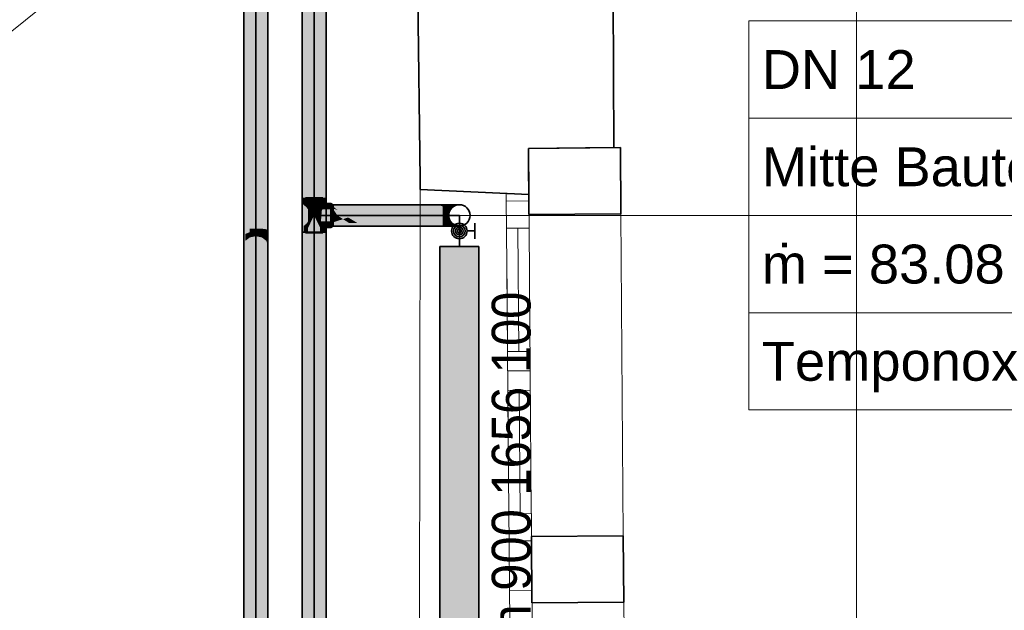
# Model space of a CAD drawing. Extents: x -208 to 552, y -140 to 454.
# Tile 36 of 47: x 238 to 289, y 250 to 281. Entities that reach past the tile are written whole.
import ezdxf
from ezdxf.lldxf.tags import DXFTag

# ---------------------------------------------------------------- set-up
doc = ezdxf.new("R2010")
doc.units = 0
doc.layers.get('0').update_dxf_attribs({"lineweight": 35})
for name, color, linetype, lineweight in [('0-Shading', 7, 'Continuous', 35), ('5_DG-BESTAND', 7, 'Continuous', 25), ('5_DG-FIRSTE-GRATE', 7, 'Continuous', 25), ('5_DG-NEU', 7, 'Continuous', 25), ('H_Heizkoerpertext', 7, 'Continuous', 35)]:
    doc.layers.add(name, color=color, linetype=linetype, lineweight=lineweight)
for name, color, linetype, lineweight, true_color in [('H_Heizkoerper', 1, 'Continuous', 35, 0xff0000), ('H_Heizkoerperflaeche', 7, 'Continuous', 35, 0xc0c0c0), ('H_Ruecklauf', 5, 'Continuous', 35, 0x0000ff), ('H_Vorlauf', 1, 'Continuous', 35, 0xff0000), ('H_Vorlauf_Beschriftung', 1, 'Continuous', 18, 0xff0000)]:
    doc.layers.add(name, color=color, linetype=linetype, lineweight=lineweight, true_color=true_color)
doc.styles.get("Standard").update_dxf_attribs({"font": 'arial.ttf'})
tags = doc.linetypes.add('ALL_S14', pattern=[0.002, 0.001, -0.001]).pattern_tags.tags
tags[6:7] = [DXFTag(74, 4), DXFTag(75, 0), DXFTag(340, '0'), DXFTag(46, 1.0), DXFTag(50, 0.0), DXFTag(44, 0.0), DXFTag(45, 0.0)]
tags[4:5] = [DXFTag(74, 4), DXFTag(75, 0), DXFTag(340, '0'), DXFTag(46, 1.0), DXFTag(50, 0.0), DXFTag(44, 0.0), DXFTag(45, 0.0)]

# ---------------------------------------------------------------- blocks, each defined once
blk = doc.blocks.new('Shading-A06HSU30NL', base_point=(253.809, 271.391))
at = {"layer": '0-Shading', "color": 14, "true_color": 0xa00000}
for points in [[(252.612, 296.105), (252.612, 271.66), (252.695, 295.988), (252.695, 271.66)], [(253.769, 296.129), (253.769, 271.66), (253.852, 296.268), (253.852, 271.66)], [(252.695, 271.371), (252.695, 271.66), (252.612, 271.412), (252.612, 271.66)], [(252.619, 270.176), (252.655, 271.391), (252.612, 270.172), (252.612, 271.412)], [(252.655, 270.193), (252.655, 271.391), (252.619, 270.176)], [(252.655, 270.193), (252.665, 270.21), (252.655, 271.391), (252.665, 271.375)], [(252.695, 271.329), (252.695, 271.371), (252.655, 271.391)], [(252.665, 269.924), (252.695, 269.924), (252.665, 271.375), (252.695, 271.329)], [(253.852, 271.412), (253.852, 271.66), (253.769, 271.371), (253.769, 271.66)], [(253.809, 271.391), (253.769, 271.329), (253.777, 270.242), (253.769, 270.255)], [(253.809, 271.391), (253.769, 271.371), (253.769, 271.329)], [(253.852, 270.172), (253.852, 271.412), (253.777, 270.242), (253.809, 271.391)], [(252.618, 270.136), (252.619, 270.176), (252.612, 270.127), (252.612, 270.172)], [(252.615, 270.026), (252.612, 269.924), (252.665, 270.171), (252.665, 269.924)], [(252.665, 270.171), (252.665, 270.21), (252.615, 270.026), (252.618, 270.136)], [(252.618, 270.136), (252.655, 270.193), (252.619, 270.176)], [(253.769, 270.255), (253.777, 270.231), (253.777, 270.242)], [(253.769, 270.255), (253.769, 269.924), (253.777, 270.231)], [(253.777, 270.231), (253.769, 269.924), (253.852, 270.017), (253.852, 269.924)], [(253.852, 270.172), (253.777, 270.242), (253.809, 270.193)], [(253.777, 270.242), (253.777, 270.231), (253.852, 270.127), (253.852, 270.017)], [(253.852, 270.127), (253.852, 270.172), (253.809, 270.193)], [(252.612, 270.127), (252.612, 270.017), (252.618, 270.136), (252.615, 270.026)], [(252.612, 270.017), (252.612, 269.924), (252.615, 270.026)], [(252.612, 269.924), (252.612, 177.406), (252.665, 269.924), (252.665, 177.406)], [(252.665, 269.924), (252.665, 267.605), (252.695, 269.924), (252.695, 268.438)], [(253.852, 269.924), (253.769, 269.924), (253.852, 235.308), (253.769, 235.18)], [(252.695, 268.438), (252.665, 267.605), (252.695, 177.406), (252.665, 177.428)]]:
    blk.add_solid(points, dxfattribs=at)
at = {"layer": '0-Shading', "color": 1, "true_color": 0xfa0000}
for points in [[(253.232, 295.93), (253.232, 271.66), (253.542, 296.005), (253.542, 271.66)], [(252.922, 295.924), (252.922, 271.66), (253.232, 295.93), (253.232, 271.66)], [(253.232, 271.331), (253.232, 271.66), (252.922, 271.342), (252.922, 271.66)], [(253.232, 271.201), (253.232, 271.331), (252.922, 271.235), (252.922, 271.342)], [(252.922, 271.235), (252.922, 271.155), (253.232, 271.201), (253.232, 271.091)], [(253.542, 271.342), (253.542, 271.66), (253.232, 271.331), (253.232, 271.66)], [(253.542, 271.235), (253.542, 271.342), (253.232, 271.201), (253.232, 271.331)], [(253.232, 271.201), (253.232, 271.091), (253.542, 271.235), (253.542, 271.155)], [(253.232, 271.091), (252.922, 271.155), (253.232, 270.994), (252.922, 271.102)], [(253.153, 270.632), (253.174, 270.675), (252.922, 271.102), (253.153, 270.953)], [(253.153, 270.632), (252.922, 271.102), (252.922, 270.482)], [(253.232, 270.994), (252.922, 271.102), (253.232, 270.902)], [(253.232, 269.924), (253.174, 270.675), (252.922, 269.924), (252.922, 270.161)], [(253.232, 270.792), (253.153, 270.953), (253.174, 270.675)], [(253.232, 270.902), (253.153, 270.953), (253.232, 270.792)], [(253.232, 270.792), (253.174, 270.675), (253.232, 269.924)], [(253.542, 271.155), (253.232, 271.091), (253.542, 271.102), (253.232, 270.994)], [(253.542, 271.102), (253.232, 270.994), (253.232, 270.902)], [(253.414, 270.741), (253.31, 270.953), (253.295, 270.664), (253.232, 270.792)], [(253.31, 270.953), (253.232, 270.902), (253.232, 270.792)], [(253.232, 270.792), (253.542, 269.924), (253.542, 270.161)], [(253.542, 269.924), (253.232, 270.792), (253.232, 269.924)], [(253.542, 270.482), (253.414, 270.741), (253.31, 270.632), (253.295, 270.664)], [(253.542, 271.102), (253.31, 270.953), (253.542, 270.824), (253.414, 270.741)], [(253.414, 270.741), (253.542, 270.482), (253.542, 270.824)], [(252.922, 270.161), (253.153, 270.632), (252.922, 270.482)], [(253.31, 270.632), (253.542, 270.161), (253.542, 270.482)], [(252.922, 177.406), (253.232, 177.406), (252.922, 269.924), (253.232, 269.924)], [(253.232, 177.406), (253.542, 177.406), (253.232, 269.924), (253.542, 269.924)]]:
    blk.add_solid(points, dxfattribs=at)
at = {"layer": '0-Shading', "color": 12, "true_color": 0xd90000}
for points in [[(253.542, 296.005), (253.542, 271.66), (253.769, 296.129), (253.769, 271.66)], [(252.695, 295.988), (252.695, 271.66), (252.922, 295.924), (252.922, 271.66)], [(252.922, 271.342), (252.922, 271.66), (252.695, 271.371), (252.695, 271.66)], [(252.922, 271.235), (252.922, 271.342), (252.695, 271.329), (252.695, 271.371)], [(252.823, 270.354), (252.883, 270.432), (252.695, 271.329), (252.823, 271.231)], [(252.823, 270.354), (252.695, 271.329), (252.695, 270.255)], [(252.695, 271.329), (252.922, 271.155), (252.922, 271.235)], [(252.922, 270.482), (252.922, 271.102), (252.883, 270.432), (252.823, 271.231)], [(252.922, 271.155), (252.823, 271.231), (252.922, 271.102)], [(253.769, 271.371), (253.769, 271.66), (253.542, 271.342), (253.542, 271.66)], [(253.769, 271.329), (253.769, 271.371), (253.542, 271.235), (253.542, 271.342)], [(253.542, 271.235), (253.542, 271.155), (253.769, 271.329)], [(253.625, 271.024), (253.64, 271.231), (253.542, 270.824), (253.542, 271.102)], [(253.64, 271.231), (253.542, 271.155), (253.542, 271.102)], [(253.58, 270.432), (253.616, 270.385), (253.69, 271.181), (253.737, 271.134)], [(253.58, 270.432), (253.69, 271.181), (253.625, 271.024)], [(253.69, 271.181), (253.64, 271.231), (253.625, 271.024)], [(253.737, 271.305), (253.64, 271.231), (253.737, 271.296), (253.69, 271.181)], [(253.69, 271.181), (253.737, 271.134), (253.737, 271.296)], [(253.737, 271.134), (253.769, 271.329), (253.737, 271.305)], [(253.769, 270.255), (253.769, 271.329), (253.737, 270.279), (253.737, 271.134)], [(253.542, 270.482), (253.58, 270.432), (253.542, 270.824), (253.625, 271.024)], [(253.616, 270.385), (253.64, 270.354), (253.737, 271.134), (253.737, 270.279)], [(252.695, 269.934), (252.886, 270.396), (252.695, 270.186), (252.883, 270.432)], [(252.695, 269.924), (252.91, 270.075), (252.695, 269.934), (252.886, 270.396)], [(252.695, 270.186), (252.823, 270.354), (252.695, 270.255)], [(252.886, 270.396), (252.922, 270.482), (252.883, 270.432)], [(252.922, 270.161), (252.922, 270.482), (252.91, 270.075), (252.886, 270.396)], [(252.91, 270.075), (252.922, 269.924), (252.922, 270.161)], [(253.577, 270.396), (253.58, 270.432), (253.542, 270.482)], [(253.542, 270.482), (253.542, 270.161), (253.577, 270.396), (253.553, 270.075)], [(253.542, 270.161), (253.542, 269.924), (253.553, 270.075)], [(253.577, 270.396), (253.553, 270.075), (253.606, 270.326), (253.559, 270.031)], [(253.573, 269.924), (253.606, 270.326), (253.559, 270.031)], [(253.573, 269.924), (253.737, 269.924), (253.606, 270.326), (253.737, 270.01)], [(253.606, 270.326), (253.616, 270.385), (253.577, 270.396), (253.58, 270.432)], [(253.606, 270.326), (253.737, 270.01), (253.616, 270.385), (253.737, 270.228)], [(253.64, 270.354), (253.737, 270.228), (253.737, 270.279)], [(253.737, 269.924), (253.769, 269.924), (253.737, 270.279), (253.769, 270.255)], [(252.91, 270.075), (252.695, 269.924), (252.89, 269.924)], [(252.695, 269.924), (252.695, 268.438), (252.89, 269.924)], [(252.695, 268.438), (252.695, 177.406), (252.922, 269.924), (252.922, 177.406)], [(252.695, 268.438), (252.922, 269.924), (252.89, 269.924)], [(252.922, 269.924), (252.91, 270.075), (252.89, 269.924)], [(253.553, 270.075), (253.542, 269.924), (253.559, 270.031)], [(253.559, 270.031), (253.542, 269.924), (253.573, 269.924)], [(253.573, 269.924), (253.542, 269.924), (253.737, 177.406), (253.542, 177.406)], [(253.737, 269.924), (253.573, 269.924), (253.737, 268.677)], [(253.573, 269.924), (253.737, 177.406), (253.737, 268.677)], [(253.737, 269.924), (253.737, 200.495), (253.769, 269.924), (253.769, 200.48)]]:
    blk.add_solid(points, dxfattribs=at)
at = {"layer": '0-Shading', "color": 12, "true_color": 0xe40000}
for points in [[(254.1, 271.102), (254.1, 271.231), (253.542, 271.102), (253.67, 271.231)], [(254.1, 270.354), (254.1, 270.482), (253.67, 270.354), (253.542, 270.482)]]:
    blk.add_solid(points, dxfattribs=at)
at = {"layer": '0-Shading', "color": 12, "true_color": 0xcd0000}
for points in [[(254.1, 271.231), (254.1, 271.329), (253.67, 271.231), (253.769, 271.329)], [(254.1, 270.316), (254.1, 270.354), (253.744, 270.28), (253.67, 270.354)], [(253.769, 270.255), (254.1, 270.255), (253.744, 270.28), (254.1, 270.316)]]:
    blk.add_solid(points, dxfattribs=at)
at = {"layer": '0-Shading', "color": 14, "true_color": 0xb00000}
for points in [[(254.1, 271.329), (254.1, 271.391), (253.769, 271.329), (253.83, 271.391)], [(254.261, 271.236), (254.205, 271.342), (254.205, 271.2)], [(259.883, 271.181), (254.205, 271.342), (254.29, 271.181)], [(254.205, 271.342), (259.883, 271.181), (259.627, 271.342), (259.883, 271.239)], [(254.29, 271.181), (254.261, 271.236), (254.205, 271.181), (254.205, 271.2)], [(259.883, 271.239), (259.883, 271.258), (259.627, 271.342), (259.822, 271.342)], [(259.883, 271.258), (259.883, 271.342), (259.822, 271.342)], [(259.883, 271.258), (259.903, 271.232), (259.883, 271.342), (259.925, 271.224)], [(259.883, 271.342), (259.925, 271.224), (260.097, 271.342), (260.006, 271.197)], [(259.883, 271.258), (259.883, 271.239), (259.903, 271.232)], [(259.903, 271.232), (259.883, 271.239), (259.938, 271.185), (259.883, 271.181)], [(259.883, 271.181), (259.941, 271.181), (259.938, 271.185)], [(259.903, 271.232), (259.941, 271.181), (259.925, 271.224)], [(259.925, 271.224), (259.941, 271.181), (260.006, 271.197), (259.996, 271.181)], [(254.1, 270.193), (254.1, 270.255), (253.83, 270.193), (253.769, 270.255)], [(255.03, 270.403), (254.205, 270.403), (255.634, 270.242), (254.205, 270.242)], [(255.855, 270.242), (255.457, 270.403), (255.634, 270.242), (255.03, 270.403)], [(259.883, 270.403), (255.457, 270.403), (259.883, 270.242), (255.855, 270.242)], [(260.097, 270.242), (259.996, 270.403), (259.883, 270.242), (259.883, 270.403)]]:
    blk.add_solid(points, dxfattribs=at)
at = {"layer": '0-Shading', "color": 14, "true_color": 0x900000}
for points in [[(254.1, 271.391), (254.1, 271.412), (253.83, 271.391), (253.852, 271.412)], [(254.1, 270.172), (254.1, 270.193), (253.852, 270.172), (253.83, 270.193)]]:
    blk.add_solid(points, dxfattribs=at)
at = {"layer": '0-Shading', "color": 14, "true_color": 0x9b0000}
for points in [[(254.1, 271.412), (254.1, 271.329), (254.205, 271.342), (254.205, 271.269)], [(254.1, 270.255), (254.1, 270.172), (254.205, 270.316), (254.205, 270.242)]]:
    blk.add_solid(points, dxfattribs=at)
at = {"layer": '0-Shading', "color": 12, "true_color": 0xcb0000}
for points in [[(254.205, 271.269), (254.1, 271.329), (254.205, 271.14), (254.1, 271.25)], [(254.1, 271.25), (254.1, 271.102), (254.205, 271.14), (254.205, 271.067)], [(254.205, 270.517), (254.1, 270.482), (254.205, 270.444), (254.1, 270.335)], [(254.169, 270.407), (254.1, 270.335), (254.205, 270.316), (254.1, 270.255)], [(254.205, 270.444), (254.169, 270.407), (254.205, 270.385)], [(254.169, 270.407), (254.205, 270.316), (254.205, 270.385)]]:
    blk.add_solid(points, dxfattribs=at)
at = {"layer": '0-Shading', "color": 1, "true_color": 0xf50000}
for points in [[(254.29, 271.181), (254.205, 271.181), (254.432, 271.075), (254.205, 271.147)], [(255.321, 270.792), (259.883, 271.181), (254.432, 271.075), (254.29, 271.181)], [(259.883, 271.181), (255.321, 270.792), (259.883, 270.792)], [(254.1, 270.953), (254.1, 271.102), (253.392, 270.953), (253.542, 271.102)], [(255.321, 270.792), (254.205, 271.147), (254.426, 270.792), (254.205, 271.136)], [(254.261, 271.048), (254.205, 271.136), (254.205, 270.792)], [(254.426, 270.792), (254.261, 271.048), (254.205, 270.792)], [(254.261, 270.536), (254.205, 270.792), (254.205, 270.449)], [(254.478, 270.525), (254.205, 270.792), (254.277, 270.461)], [(254.205, 270.792), (254.478, 270.525), (254.426, 270.792), (254.721, 270.602)], [(254.721, 270.602), (255.321, 270.792), (254.426, 270.792)], [(254.95, 270.454), (255.328, 270.48), (254.721, 270.602), (254.986, 270.686)], [(255.328, 270.48), (259.883, 270.792), (254.986, 270.686), (255.321, 270.792)], [(259.883, 270.403), (259.883, 270.792), (255.457, 270.403), (255.328, 270.48)], [(254.1, 270.482), (254.1, 270.632), (253.542, 270.482), (253.392, 270.632)], [(254.205, 270.437), (254.205, 270.403), (254.721, 270.602), (254.95, 270.454)], [(254.277, 270.461), (254.261, 270.536), (254.205, 270.437), (254.205, 270.449)], [(254.95, 270.454), (254.205, 270.403), (255.03, 270.403)], [(255.457, 270.403), (255.328, 270.48), (255.03, 270.403), (254.95, 270.454)]]:
    blk.add_solid(points, dxfattribs=at)
at = {"layer": '0-Shading', "color": 1, "true_color": 0xf40000}
for points in [[(259.941, 271.181), (259.883, 270.792), (259.986, 271.086), (259.956, 270.804)], [(259.883, 270.792), (259.941, 271.181), (259.883, 271.181)], [(259.941, 271.181), (259.943, 271.177), (259.996, 271.181), (259.995, 271.174)], [(259.943, 271.177), (259.986, 271.086), (259.995, 271.174)], [(259.883, 270.792), (259.954, 270.792), (259.956, 270.804)], [(259.883, 270.403), (259.995, 270.411), (259.883, 270.792), (259.954, 270.792)], [(259.883, 270.403), (259.996, 270.403), (259.995, 270.411)]]:
    blk.add_solid(points, dxfattribs=at)
at = {"layer": '0-Shading', "color": 1, "true_color": 0xec0000}
for points in [[(259.986, 271.086), (260.054, 270.951), (259.995, 271.174), (260.095, 271.153)], [(259.995, 271.174), (260.095, 271.153), (259.996, 271.181), (260.098, 271.166)], [(260.098, 271.166), (260.101, 271.181), (259.996, 271.181)], [(260.008, 270.829), (259.956, 270.804), (260.021, 270.792), (259.954, 270.792)], [(259.995, 270.411), (260.095, 270.432), (259.954, 270.792), (260.026, 270.769)], [(260.026, 270.769), (260.021, 270.792), (259.954, 270.792)], [(259.986, 271.086), (259.956, 270.804), (260.054, 270.951), (260.031, 270.84)], [(260.031, 270.84), (260.008, 270.829), (260.026, 270.816)], [(260.008, 270.829), (260.021, 270.792), (260.026, 270.816)], [(260.016, 270.415), (259.995, 270.411), (260.03, 270.413)], [(260.03, 270.413), (259.995, 270.411), (260.101, 270.403), (259.996, 270.403)], [(260.067, 270.426), (260.016, 270.415), (260.098, 270.418), (260.03, 270.413)], [(260.098, 270.418), (260.03, 270.413), (260.101, 270.403)], [(260.098, 270.418), (260.095, 270.432), (260.067, 270.426)]]:
    blk.add_solid(points, dxfattribs=at)
at = {"layer": '0-Shading', "color": 14, "true_color": 0xac0000}
for points in [[(259.996, 271.181), (260.101, 271.181), (260.006, 271.197)], [(260.101, 271.181), (260.296, 271.342), (260.006, 271.197), (260.097, 271.342)], [(260.261, 271.181), (260.227, 271.086), (260.286, 271.181), (260.23, 271.05)], [(260.286, 271.181), (260.23, 271.05), (260.297, 271.162), (260.234, 271.006)], [(260.297, 271.162), (260.304, 271.181), (260.286, 271.181)], [(260.13, 270.816), (260.121, 270.792), (260.131, 270.814)], [(260.131, 270.814), (260.121, 270.792), (260.149, 270.792)], [(260.217, 270.622), (260.149, 270.792), (260.134, 270.757), (260.121, 270.792)], [(260.173, 270.914), (260.177, 270.948), (260.131, 270.814), (260.13, 270.816)], [(260.162, 270.824), (260.173, 270.914), (260.149, 270.792), (260.131, 270.814)], [(260.217, 270.622), (260.134, 270.757), (260.228, 270.506), (260.225, 270.502)], [(260.234, 271.006), (260.23, 271.05), (260.162, 270.824), (260.173, 270.914)], [(260.23, 271.05), (260.227, 271.086), (260.173, 270.914), (260.177, 270.948)], [(260.097, 270.242), (260.296, 270.242), (259.996, 270.403), (260.121, 270.387)], [(260.121, 270.387), (260.101, 270.403), (259.996, 270.403)], [(260.217, 270.622), (260.228, 270.506), (260.234, 270.578)], [(260.225, 270.502), (260.227, 270.498), (260.228, 270.506)], [(260.227, 270.498), (260.261, 270.403), (260.234, 270.578), (260.304, 270.403)]]:
    blk.add_solid(points, dxfattribs=at)
at = {"layer": '0-Shading', "color": 12, "true_color": 0xdd0000}
for points in [[(260.128, 271.139), (260.139, 271.181), (260.095, 271.153), (260.101, 271.181)], [(260.155, 271.133), (260.139, 271.181), (260.153, 271.129), (260.128, 271.139)], [(260.155, 271.133), (260.174, 271.181), (260.139, 271.181)], [(260.174, 271.181), (260.155, 271.133), (260.188, 271.168), (260.167, 271.096)], [(260.188, 271.168), (260.192, 271.181), (260.174, 271.181)], [(260.026, 270.816), (260.021, 270.792), (260.029, 270.814)], [(260.029, 270.814), (260.021, 270.792), (260.034, 270.812)], [(260.034, 270.812), (260.021, 270.792), (260.078, 270.792)], [(260.081, 270.731), (260.079, 270.771), (260.026, 270.769), (260.021, 270.792)], [(260.079, 270.771), (260.078, 270.792), (260.021, 270.792)], [(260.044, 270.851), (260.031, 270.84), (260.029, 270.814), (260.026, 270.816)], [(260.026, 270.769), (260.095, 270.432), (260.081, 270.731), (260.099, 270.433)], [(260.048, 270.854), (260.044, 270.851), (260.034, 270.812), (260.029, 270.814)], [(260.071, 270.919), (260.054, 270.951), (260.044, 270.851), (260.031, 270.84)], [(260.048, 270.854), (260.034, 270.812), (260.057, 270.844)], [(260.084, 270.816), (260.057, 270.844), (260.078, 270.792), (260.034, 270.812)], [(260.088, 270.887), (260.071, 270.919), (260.044, 270.851)], [(260.057, 270.844), (260.088, 270.887), (260.048, 270.854)], [(260.071, 270.919), (260.128, 271.139), (260.054, 270.951), (260.095, 271.153)], [(260.088, 270.887), (260.057, 270.844), (260.099, 270.867), (260.084, 270.816)], [(260.128, 271.139), (260.071, 270.919), (260.153, 271.129)], [(260.071, 270.919), (260.156, 271.128), (260.153, 271.129)], [(260.071, 270.919), (260.099, 270.867), (260.156, 271.128), (260.165, 271.102)], [(260.084, 270.816), (260.078, 270.792), (260.085, 270.816)], [(260.085, 270.769), (260.078, 270.792), (260.079, 270.771)], [(260.081, 270.731), (260.099, 270.719), (260.079, 270.771), (260.085, 270.769)], [(260.174, 270.464), (260.099, 270.719), (260.099, 270.433), (260.081, 270.731)], [(260.099, 270.866), (260.099, 270.867), (260.085, 270.816), (260.084, 270.816)], [(260.162, 271.079), (260.165, 271.102), (260.099, 270.866), (260.099, 270.867)], [(260.156, 271.128), (260.155, 271.133), (260.153, 271.129)], [(260.167, 271.096), (260.165, 271.102), (260.162, 271.079)], [(260.099, 270.433), (260.095, 270.432), (260.1, 270.418), (260.098, 270.418)], [(260.098, 270.418), (260.101, 270.403), (260.1, 270.418)], [(260.099, 270.433), (260.188, 270.417), (260.174, 270.464)], [(260.188, 270.417), (260.099, 270.433), (260.176, 270.406), (260.1, 270.418)], [(260.1, 270.418), (260.101, 270.403), (260.176, 270.406), (260.174, 270.403)], [(260.174, 270.403), (260.192, 270.403), (260.188, 270.417)]]:
    blk.add_solid(points, dxfattribs=at)
at = {"layer": '0-Shading', "color": 14, "true_color": 0xa60000}
for points in [[(260.101, 271.181), (260.467, 271.342), (260.296, 271.342)], [(260.467, 271.342), (260.101, 271.181), (260.265, 271.224), (260.139, 271.181)], [(260.139, 271.181), (260.174, 271.181), (260.265, 271.224), (260.25, 271.215)], [(260.18, 271.184), (260.174, 271.181), (260.192, 271.181)], [(260.219, 271.197), (260.216, 271.2), (260.192, 271.181), (260.18, 271.184)], [(260.25, 271.215), (260.216, 271.2), (260.219, 271.197)], [(260.101, 270.403), (260.121, 270.387), (260.174, 270.403), (260.201, 270.368)], [(260.121, 270.387), (260.296, 270.242), (260.201, 270.368)], [(260.174, 270.403), (260.201, 270.368), (260.25, 270.369), (260.29, 270.346)], [(260.25, 270.369), (260.192, 270.403), (260.174, 270.403)], [(260.201, 270.368), (260.296, 270.242), (260.29, 270.346), (260.467, 270.242)]]:
    blk.add_solid(points, dxfattribs=at)
at = {"layer": '0-Shading', "color": 12, "true_color": 0xc70000}
for points in [[(260.188, 271.168), (260.167, 271.096), (260.227, 271.086), (260.177, 270.948)], [(260.227, 271.086), (260.261, 271.181), (260.188, 271.168), (260.192, 271.181)], [(260.078, 270.792), (260.104, 270.792), (260.085, 270.816), (260.106, 270.802)], [(260.128, 270.688), (260.104, 270.792), (260.099, 270.719), (260.078, 270.792)], [(260.106, 270.802), (260.114, 270.841), (260.085, 270.816), (260.099, 270.866)], [(260.114, 270.841), (260.162, 271.079), (260.099, 270.866)], [(260.177, 270.466), (260.128, 270.688), (260.174, 270.464), (260.099, 270.719)], [(260.106, 270.802), (260.104, 270.792), (260.108, 270.801)], [(260.104, 270.792), (260.121, 270.792), (260.108, 270.801)], [(260.178, 270.633), (260.134, 270.757), (260.128, 270.688), (260.104, 270.792)], [(260.134, 270.757), (260.121, 270.792), (260.104, 270.792)], [(260.114, 270.841), (260.106, 270.802), (260.122, 270.829), (260.108, 270.801)], [(260.121, 270.792), (260.13, 270.816), (260.108, 270.801), (260.122, 270.829)], [(260.122, 270.829), (260.162, 271.079), (260.114, 270.841)], [(260.122, 270.829), (260.177, 270.948), (260.162, 271.079), (260.167, 271.096)], [(260.13, 270.816), (260.177, 270.948), (260.122, 270.829)], [(260.225, 270.502), (260.178, 270.633), (260.177, 270.466), (260.128, 270.688)], [(260.174, 270.464), (260.188, 270.417), (260.177, 270.466), (260.188, 270.418)], [(260.177, 270.466), (260.188, 270.418), (260.225, 270.502), (260.227, 270.498)], [(260.188, 270.418), (260.192, 270.403), (260.227, 270.498), (260.261, 270.403)], [(260.188, 270.417), (260.192, 270.403), (260.188, 270.418)]]:
    blk.add_solid(points, dxfattribs=at)
at = {"layer": '0-Shading', "color": 14, "true_color": 0x9d0000}
for points in [[(260.219, 271.197), (260.192, 271.181), (260.221, 271.197)], [(260.221, 271.197), (260.192, 271.181), (260.261, 271.181)], [(260.29, 271.234), (260.29, 271.235), (260.219, 271.197), (260.25, 271.215)], [(260.29, 271.234), (260.219, 271.197), (260.221, 271.197)], [(260.295, 271.197), (260.29, 271.234), (260.261, 271.181), (260.221, 271.197)], [(260.265, 271.224), (260.25, 271.215), (260.281, 271.231)], [(260.495, 271.342), (260.467, 271.342), (260.281, 271.231), (260.265, 271.224)], [(260.495, 271.342), (260.281, 271.231), (260.339, 271.259)], [(260.366, 271.231), (260.339, 271.259), (260.295, 271.197), (260.29, 271.234)], [(260.339, 271.259), (260.29, 271.235), (260.29, 271.234)], [(260.495, 271.342), (260.339, 271.259), (260.48, 271.329)], [(260.339, 271.259), (260.366, 271.231), (260.48, 271.329)], [(260.366, 271.231), (260.598, 271.342), (260.495, 271.342)], [(260.192, 270.403), (260.506, 270.242), (260.295, 270.387), (260.598, 270.242)], [(260.506, 270.242), (260.192, 270.403), (260.25, 270.369)], [(260.192, 270.403), (260.295, 270.387), (260.261, 270.403)], [(260.25, 270.369), (260.467, 270.242), (260.48, 270.255), (260.495, 270.242)], [(260.495, 270.242), (260.506, 270.242), (260.48, 270.255)]]:
    blk.add_solid(points, dxfattribs=at)
at = {"layer": '0-Shading', "color": 14, "true_color": 0x8e0000}
for points in [[(260.297, 271.162), (260.234, 271.006), (260.292, 271.116), (260.217, 270.934)], [(260.292, 271.116), (260.319, 271.181), (260.297, 271.162), (260.304, 271.181)], [(260.162, 270.824), (260.149, 270.792), (260.152, 270.792)], [(260.149, 270.792), (260.217, 270.622), (260.152, 270.792), (260.226, 270.602)], [(260.217, 270.934), (260.234, 271.006), (260.152, 270.792), (260.162, 270.824)], [(260.217, 270.934), (260.152, 270.792), (260.158, 270.792)], [(260.152, 270.792), (260.226, 270.602), (260.185, 270.727), (260.318, 270.407)], [(260.185, 270.727), (260.158, 270.792), (260.152, 270.792)], [(260.226, 270.602), (260.217, 270.622), (260.232, 270.586), (260.234, 270.578)], [(260.231, 270.592), (260.226, 270.602), (260.232, 270.586)], [(260.318, 270.407), (260.231, 270.592), (260.304, 270.403), (260.232, 270.586)], [(260.234, 270.578), (260.304, 270.403), (260.232, 270.586)], [(260.318, 270.407), (260.304, 270.403), (260.319, 270.403)]]:
    blk.add_solid(points, dxfattribs=at)
at = {"layer": '0-Shading', "color": 14, "true_color": 0x920000}
for points in [[(260.295, 271.197), (260.261, 271.181), (260.296, 271.196)], [(260.286, 271.181), (260.299, 271.19), (260.261, 271.181), (260.296, 271.196)], [(260.304, 271.181), (260.299, 271.19), (260.286, 271.181)], [(260.335, 271.212), (260.366, 271.231), (260.296, 271.196), (260.295, 271.197)], [(260.299, 271.19), (260.335, 271.212), (260.296, 271.196)], [(260.304, 271.181), (260.647, 271.342), (260.299, 271.19), (260.335, 271.212)], [(260.647, 271.342), (260.304, 271.181), (260.653, 271.331)], [(260.598, 271.342), (260.366, 271.231), (260.647, 271.342), (260.335, 271.212)], [(260.653, 271.331), (260.68, 271.342), (260.647, 271.342)], [(260.295, 270.387), (260.438, 270.346), (260.261, 270.403), (260.342, 270.387)], [(260.342, 270.387), (260.304, 270.403), (260.261, 270.403)], [(260.598, 270.242), (260.68, 270.242), (260.295, 270.387), (260.438, 270.346)]]:
    blk.add_solid(points, dxfattribs=at)
at = {"layer": '0-Shading', "color": 16, "true_color": 0x850000}
for points in [[(260.304, 271.181), (260.319, 271.181), (260.653, 271.331), (260.615, 271.304)], [(260.615, 271.304), (260.708, 271.342), (260.653, 271.331), (260.68, 271.342)], [(260.342, 270.387), (260.458, 270.346), (260.304, 270.403), (260.358, 270.387)], [(260.358, 270.387), (260.319, 270.403), (260.304, 270.403)], [(260.438, 270.346), (260.7, 270.246), (260.342, 270.387), (260.458, 270.346)], [(260.68, 270.242), (260.708, 270.242), (260.438, 270.346), (260.7, 270.246)]]:
    blk.add_solid(points, dxfattribs=at)
at = {"layer": '0-Shading', "color": 1, "true_color": 0xfd0000}
for points in [[(254.1, 270.792), (254.1, 270.953), (253.232, 270.792), (253.392, 270.953)], [(254.1, 270.632), (254.1, 270.792), (253.392, 270.632), (253.232, 270.792)]]:
    blk.add_solid(points, dxfattribs=at)
at = {"layer": '0-Shading', "color": 1, "true_color": 0xe70000}
for points in [[(254.1, 271.102), (254.1, 270.792), (254.205, 271.067), (254.205, 270.792)], [(254.1, 270.792), (254.1, 270.482), (254.205, 270.792), (254.205, 270.517)]]:
    blk.add_solid(points, dxfattribs=at)
blk = doc.blocks.new('Shading-A06HSU32NL', base_point=(250.769, 270.081))
at = {"layer": '0-Shading', "color": 174, "true_color": 0x0000a0}
for points in [[(249.695, 296.007), (249.612, 296.124), (249.695, 271.503), (249.612, 271.544)], [(250.852, 296.288), (250.769, 296.148), (250.852, 271.544), (250.769, 271.503)], [(249.695, 271.503), (249.612, 271.544), (249.695, 269.488), (249.612, 269.25)], [(250.852, 270.041), (250.852, 271.544), (250.769, 270.081), (250.769, 271.503)], [(250.769, 269.841), (250.852, 269.713), (250.769, 270.081), (250.852, 270.041)], [(250.852, 269.25), (250.852, 269.713), (250.769, 269.488), (250.769, 269.841)], [(249.612, 269.25), (249.612, 236.04), (249.695, 269.488), (249.695, 236.04)], [(250.769, 269.488), (250.769, 236.04), (250.852, 269.25), (250.852, 236.04)]]:
    blk.add_solid(points, dxfattribs=at)
at = {"layer": '0-Shading', "color": 172, "true_color": 0x0000d9}
for points in [[(249.922, 295.943), (249.695, 296.007), (249.922, 271.473), (249.695, 271.503)], [(250.769, 296.148), (250.542, 296.024), (250.769, 271.503), (250.542, 271.473)], [(249.922, 269.935), (249.922, 271.473), (249.695, 269.841), (249.695, 271.503)], [(250.769, 270.081), (250.769, 271.503), (250.542, 270.111), (250.542, 271.473)], [(249.922, 269.662), (249.922, 269.935), (249.695, 269.488), (249.695, 269.841)], [(249.695, 269.488), (249.695, 236.04), (249.922, 269.662), (249.922, 236.04)], [(250.542, 269.935), (250.769, 269.841), (250.542, 270.111), (250.769, 270.081)], [(250.769, 269.488), (250.769, 269.841), (250.542, 269.662), (250.542, 269.935)], [(250.542, 269.662), (250.542, 236.04), (250.769, 269.488), (250.769, 236.04)]]:
    blk.add_solid(points, dxfattribs=at)
at = {"layer": '0-Shading', "color": 5, "true_color": 0x0000fa}
for points in [[(250.542, 296.024), (250.232, 295.949), (250.542, 271.473), (250.232, 271.462)], [(250.232, 295.949), (249.922, 295.943), (250.232, 271.462), (249.922, 271.473)], [(250.232, 270.122), (250.232, 271.462), (249.922, 270.111), (249.922, 271.473)], [(250.542, 270.111), (250.542, 271.473), (250.232, 270.122), (250.232, 271.462)], [(249.922, 269.935), (250.232, 269.969), (249.922, 270.111), (250.232, 270.122)], [(250.232, 269.726), (250.232, 269.969), (249.922, 269.662), (249.922, 269.935)], [(249.922, 269.662), (249.922, 236.04), (250.232, 269.726), (250.232, 236.04)], [(250.232, 269.969), (250.542, 269.935), (250.232, 270.122), (250.542, 270.111)], [(250.542, 269.662), (250.542, 269.935), (250.232, 269.726), (250.232, 269.969)], [(250.232, 269.726), (250.232, 236.04), (250.542, 269.662), (250.542, 236.04)]]:
    blk.add_solid(points, dxfattribs=at)
blk = doc.blocks.new('Referenz-A06HSU36NL', base_point=(-177.958, -120.344))
at = {"layer": '5_DG-BESTAND', "color": 0, "lineweight": 35}
for p, q in [((268.406, 336.412), (268.655, 274.277)), ((258.686, 272.633), (258.424, 295.467)), ((264.26, 274.242), (269, 274.28)), ((268.655, 274.277), (264.26, 274.242)), ((264.287, 270.842), (264.26, 274.242)), ((264.26, 274.242), (264.281, 271.852)), ((269, 274.28), (269.027, 270.88)), ((258.686, 272.13), (258.686, 272.633)), ((264.279, 271.861), (258.686, 272.13)), ((269.027, 270.88), (264.287, 270.842)), ((264.416, 254.278), (269.146, 254.315)), ((264.443, 250.878), (264.416, 254.278)), ((269.146, 254.315), (269.172, 250.916)), ((269.172, 250.916), (264.443, 250.878))]:
    blk.add_line(p, q, dxfattribs=at)
at = {"layer": '5_DG-BESTAND', "color": 0, "lineweight": 13}
for p, q in [((258.686, 272.13), (258.626, 232.798)), ((269.027, 270.88), (269.146, 254.315)), ((269.172, 250.916), (269.312, 234.435))]:
    blk.add_line(p, q, dxfattribs=at)
at = {"layer": '5_DG-FIRSTE-GRATE', "color": 0, "linetype": 'ALL_S14', "lineweight": 18, "ltscale": 0.18}
for p, q in [((281.159, 336.412), (281.159, 174.084)), ((281.159, 315.248), (206.559, 255.248))]:
    blk.add_line(p, q, dxfattribs=at)
at = {"layer": '5_DG-NEU', "color": 0, "lineweight": 13}
for p, q in [((263.122, 271.533), (263.119, 271.917)), ((263.122, 271.533), (264.282, 271.542)), ((263.133, 270.133), (263.122, 271.533)), ((264.282, 271.542), (264.293, 270.142)), ((263.133, 270.133), (264.293, 270.142)), ((264.293, 270.142), (263.133, 270.133)), ((264.293, 270.142), (264.409, 255.466)), ((263.249, 255.457), (263.133, 270.133)), ((263.763, 263.799), (263.713, 270.138)), ((263.144, 268.733), (263.238, 256.857)), ((263.183, 263.795), (264.343, 263.804)), ((263.191, 262.795), (264.351, 262.804)), ((263.199, 261.795), (264.359, 261.804)), ((263.838, 255.461), (263.788, 261.8)), ((264.409, 255.466), (263.249, 255.457)), ((263.258, 255.457), (264.418, 255.466)), ((263.269, 254.057), (263.258, 255.457)), ((264.418, 255.466), (264.429, 254.066)), ((264.429, 254.066), (263.269, 254.057)), ((263.269, 254.057), (263.29, 251.494)), ((263.29, 251.494), (264.45, 251.503)), ((263.301, 250.094), (263.29, 251.494)), ((264.45, 251.503), (264.461, 250.103))]:
    blk.add_line(p, q, dxfattribs=at)
blk = doc.blocks.new('Heizkörper-A06HSU3GNL', base_point=(257.922, 233.286))
at = {"color": 0, "linetype": 'ByBlock', "lineweight": -2, "ltscale": 0.35}
for p, q in [((259.708, 269.192), (261.708, 269.192)), ((259.708, 236.072), (259.708, 269.192)), ((261.708, 269.192), (261.708, 236.072)), ((261.708, 236.072), (259.708, 236.072))]:
    blk.add_line(p, q, dxfattribs=at)
at = {"layer": 'H_Heizkoerperflaeche', "linetype": 'ByBlock', "lineweight": -2, "ltscale": 0.35}
blk.add_solid([(259.708, 269.192), (261.708, 269.192), (259.708, 236.072), (261.708, 236.072)], dxfattribs=at)
at = {"layer": 'H_Ruecklauf', "linetype": 'ByBlock', "lineweight": -2, "ltscale": 0.35}
blk.add_line((260.708, 236.072), (260.708, 235.172), dxfattribs=at)
blk.add_circle((260.708, 235.172), 0.1, dxfattribs=at)
at = {"layer": 'H_Vorlauf', "color": 0, "linetype": 'ByBlock', "lineweight": -2, "ltscale": 0.35}
for p, q in [((260.708, 269.192), (260.708, 270.792)), ((261.508, 270.392), (261.508, 269.592)), ((261.108, 269.992), (261.508, 269.992))]:
    blk.add_line(p, q, dxfattribs=at)
for radius in [0.4, 0.3, 0.2, 0.1]:
    blk.add_circle((260.708, 269.992), radius, dxfattribs=at)
at = {"layer": 'H_Heizkoerpertext', "linetype": 'ByBlock', "lineweight": -2, "ltscale": 0.35, "insert": (262.375, 238.637), "char_height": 2, "attachment_point": 1, "rotation": 90}
blk.add_mtext('{\\W0.9;\\fArial;Charleston 900 1656 100}', dxfattribs=at)
blk = doc.blocks.new('Rohr - 1703-A06HSU3WNL', base_point=(253.232, 270.792))
at = {"color": 0, "linetype": 'ByBlock', "lineweight": -2, "ltscale": 0.35}
blk.add_line((260.708, 270.792), (253.232, 270.792), dxfattribs=at)
blk = doc.blocks.new('Bauteilbeschriftung-A06HSU3YNL', base_point=(257.708, 260.792))
at = {"color": 0, "lineweight": -2}
for p, q in [((275.611, 280.792), (313.018, 280.792)), ((275.611, 260.792), (275.611, 280.792)), ((275.611, 275.792), (313.018, 275.792)), ((275.611, 270.792), (313.018, 270.792)), ((275.611, 265.792), (313.018, 265.792)), ((313.018, 260.792), (275.611, 260.792))]:
    blk.add_line(p, q, dxfattribs=at)
at = {"color": 0, "linetype": 'ByBlock', "lineweight": -2, "ltscale": 0.18}
blk.add_line((275.611, 270.792), (257.708, 270.792), dxfattribs=at)
at = {"color": 0, "linetype": 'ByBlock', "lineweight": -2, "ltscale": 0.18, "char_height": 2, "attachment_point": 1}
for s, insert in [('{\\fArial;DN 12}', (276.277, 279.292)), ('{\\fArial;Mitte Bauteil = 10 cm ab FFB}', (276.277, 274.292)), ('{\\fArial;ṁ = 83.08 kg/h}', (276.277, 269.292)), ('{\\fArial;Temponox }', (276.277, 264.292))]:
    blk.add_mtext(s, dxfattribs=dict(at, insert=insert))
blk = doc.blocks.new('Rohr - 1703-A06HSU5INL', base_point=(171.873, 270.792))
at = {"color": 0, "linetype": 'ByBlock', "lineweight": -2, "ltscale": 0.35}
blk.add_line((253.232, 270.792), (253.232, 339.67), dxfattribs=at)
blk = doc.blocks.new('T-Stück-A06HSU5MNL', base_point=(252.782, 269.892))
at = {"color": 0, "lineweight": -2}
for p, q in [((253.682, 271.692), (252.782, 271.692)), ((254.132, 270.342), (254.132, 271.242)), ((252.782, 269.892), (253.682, 269.892))]:
    blk.add_line(p, q, dxfattribs=at)
blk = doc.blocks.new('Rohr - 1703-A06HSU5ONL', base_point=(119.693, 235.172))
at = {"color": 0, "linetype": 'ByBlock', "lineweight": -2, "ltscale": 0.35}
blk.add_line((250.232, 235.172), (250.232, 336.67), dxfattribs=at)
blk = doc.blocks.new('Rohr - 1703-A06HSU5WNL', base_point=(253.232, 175.784))
at = {"color": 0, "linetype": 'ByBlock', "lineweight": -2, "ltscale": 0.35}
blk.add_line((253.232, 175.784), (253.232, 270.792), dxfattribs=at)
blk = doc.blocks.new('Geometrie-A06HSU7ONL', base_point=(-78.254, 159.517))
at = {"layer": 'H_Ruecklauf', "lineweight": -2}
for p, q in [((249.612, 335.74), (249.612, 236.04)), ((250.852, 236.04), (250.852, 335.74))]:
    blk.add_line(p, q, dxfattribs=at)
blk = doc.blocks.new('Geometrie-A06HSU7QNL', base_point=(-78.254, 158.637))
at = {"layer": 'H_Vorlauf', "lineweight": -2}
for p, q in [((252.612, 338.74), (252.612, 271.66)), ((253.852, 271.66), (253.852, 338.74)), ((252.612, 271.66), (252.975, 271.66)), ((252.612, 271.66), (252.612, 269.924)), ((252.975, 271.66), (252.612, 271.66)), ((252.975, 271.66), (253.488, 271.66)), ((253.488, 271.66), (252.975, 271.66)), ((253.488, 271.66), (253.852, 271.66)), ((253.852, 271.66), (253.488, 271.66)), ((253.67, 271.231), (253.542, 271.102)), ((253.542, 271.102), (253.67, 271.231)), ((253.769, 271.329), (253.67, 271.231)), ((253.67, 271.231), (253.769, 271.329)), ((253.83, 271.391), (253.769, 271.329)), ((253.769, 271.329), (253.83, 271.391)), ((253.852, 271.412), (253.83, 271.391)), ((253.83, 271.391), (253.852, 271.412)), ((253.852, 269.924), (253.852, 271.66)), ((254.1, 271.412), (253.852, 271.412)), ((254.1, 270.172), (254.1, 271.412)), ((254.1, 271.412), (254.205, 271.342)), ((254.1, 271.412), (254.1, 271.391)), ((254.1, 271.391), (254.1, 271.412)), ((254.1, 271.391), (254.1, 271.329)), ((254.1, 271.329), (254.1, 271.391)), ((254.1, 271.329), (254.1, 271.231)), ((254.1, 271.231), (254.1, 271.329)), ((254.1, 271.231), (254.1, 271.102)), ((254.1, 271.102), (254.1, 271.231)), ((254.205, 270.242), (254.205, 271.342)), ((259.883, 271.342), (254.205, 271.342)), ((254.205, 271.342), (254.205, 271.02)), ((259.883, 270.242), (259.883, 271.342)), ((260.097, 271.342), (259.883, 271.342)), ((259.883, 271.342), (259.883, 271.02)), ((260.296, 271.342), (260.097, 271.342)), ((260.467, 271.342), (260.296, 271.342)), ((260.598, 271.342), (260.467, 271.342)), ((260.68, 271.342), (260.598, 271.342)), ((260.708, 271.342), (260.68, 271.342)), ((253.392, 270.953), (253.232, 270.792)), ((253.232, 270.792), (253.392, 270.953)), ((253.232, 270.792), (253.392, 270.632)), ((253.392, 270.632), (253.232, 270.792)), ((253.542, 271.102), (253.392, 270.953)), ((253.392, 270.953), (253.542, 271.102)), ((254.1, 271.102), (254.1, 270.953)), ((254.1, 270.953), (254.1, 271.102)), ((254.1, 270.953), (254.1, 270.792)), ((254.1, 270.792), (254.1, 270.953)), ((254.1, 270.792), (254.1, 270.632)), ((254.1, 270.632), (254.1, 270.792)), ((254.205, 271.02), (254.205, 270.564)), ((259.883, 271.02), (259.883, 270.564)), ((253.392, 270.632), (253.542, 270.482)), ((253.542, 270.482), (253.392, 270.632)), ((253.542, 270.482), (253.67, 270.354)), ((253.67, 270.354), (253.542, 270.482)), ((253.67, 270.354), (253.769, 270.255)), ((253.769, 270.255), (253.67, 270.354)), ((253.769, 270.255), (253.83, 270.193)), ((253.83, 270.193), (253.769, 270.255)), ((253.83, 270.193), (253.852, 270.172)), ((253.852, 270.172), (253.83, 270.193)), ((254.1, 270.172), (253.852, 270.172)), ((254.1, 270.632), (254.1, 270.482)), ((254.1, 270.482), (254.1, 270.632)), ((254.1, 270.482), (254.1, 270.354)), ((254.1, 270.354), (254.1, 270.482)), ((254.1, 270.354), (254.1, 270.255)), ((254.1, 270.255), (254.1, 270.354)), ((254.1, 270.255), (254.1, 270.193)), ((254.1, 270.193), (254.1, 270.255)), ((254.1, 270.172), (254.205, 270.242)), ((254.1, 270.193), (254.1, 270.172)), ((254.1, 270.172), (254.1, 270.193)), ((254.205, 270.564), (254.205, 270.242)), ((254.205, 270.242), (259.883, 270.242)), ((259.883, 270.564), (259.883, 270.242)), ((260.097, 270.242), (259.883, 270.242)), ((260.296, 270.242), (260.097, 270.242)), ((260.467, 270.242), (260.296, 270.242)), ((260.598, 270.242), (260.467, 270.242)), ((260.68, 270.242), (260.598, 270.242)), ((260.708, 270.242), (260.68, 270.242)), ((252.612, 269.924), (252.612, 177.406)), ((252.612, 269.924), (252.975, 269.924)), ((252.975, 269.924), (252.612, 269.924)), ((252.975, 269.924), (253.488, 269.924)), ((253.488, 269.924), (252.975, 269.924)), ((253.488, 269.924), (253.852, 269.924)), ((253.852, 269.924), (253.488, 269.924)), ((253.852, 177.406), (253.852, 269.924))]:
    blk.add_line(p, q, dxfattribs=at)
blk.add_circle((260.708, 270.792), 0.55, dxfattribs=at)
blk.add_circle((260.708, 270.792), 0.55, dxfattribs=at)

msp = doc.modelspace()

# ---------------------------------------------------------------- block references
at = {"color": 251, "lineweight": 25, "ltscale": 0.25, "true_color": 0x585858}
msp.add_blockref('Referenz-A06HSU36NL', (-177.958, -120.344), dxfattribs=at)
at = {"linetype": 'Continuous', "ltscale": 0.35}
for name, p in [('Geometrie-A06HSU7ONL', (-78.254, 159.517)), ('Geometrie-A06HSU7QNL', (-78.254, 158.637))]:
    msp.add_blockref(name, p, dxfattribs=at)
for name, p in [('Shading-A06HSU30NL', (253.809, 271.391)), ('Shading-A06HSU32NL', (250.769, 270.081))]:
    msp.add_blockref(name, p)
at = {"layer": 'H_Heizkoerper', "ltscale": 0.35}
msp.add_blockref('Heizkörper-A06HSU3GNL', (257.922, 233.286), dxfattribs=at)
at = {"layer": 'H_Ruecklauf', "ltscale": 0.35}
msp.add_blockref('Rohr - 1703-A06HSU5ONL', (119.693, 235.172), dxfattribs=at)
at = {"layer": 'H_Vorlauf', "ltscale": 0.35}
for name, p in [('Rohr - 1703-A06HSU5INL', (171.873, 270.792)), ('T-Stück-A06HSU5MNL', (252.782, 269.892)), ('Rohr - 1703-A06HSU3WNL', (253.232, 270.792)), ('Rohr - 1703-A06HSU5WNL', (253.232, 175.784))]:
    msp.add_blockref(name, p, dxfattribs=at)
at = {"layer": 'H_Vorlauf_Beschriftung', "ltscale": 0.18}
msp.add_blockref('Bauteilbeschriftung-A06HSU3YNL', (257.708, 260.792), dxfattribs=at)

doc.saveas('drawing.dxf')
